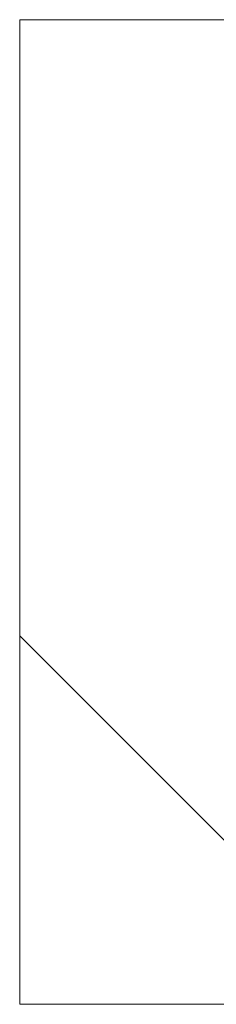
# Model space of a CAD drawing. Extents: x 180 to 9540, y 54 to 2910.
# Tile 78 of 82: x 8340.55 to 8347.04, y 1244.8 to 1277.3. Entities that reach past the tile are written whole.
import ezdxf
from ezdxf.xclip import XClip

# ---------------------------------------------------------------- set-up
doc = ezdxf.new("R2010")
doc.units = 0
doc.header["$MEASUREMENT"] = 0
doc.header["$XCLIPFRAME"] = 0
doc.layers.add('420-K Ściany', color=7, linetype='Continuous')
doc.layers.add('820-G Rysunki Obrazki', color=7, linetype='Continuous')

# ---------------------------------------------------------------- blocks, each defined once
blk = doc.blocks.new('Rysunek_2_2', base_point=(4248.051, 809.799))
at = {"layer": '420-K Ściany', "linetype": 'Continuous', "lineweight": 13}
h = blk.add_hatch(dxfattribs=at)
h.set_pattern_fill('Ściany_istniejące_0002', color=8, style=0, pattern_type=2)
h.set_pattern_definition([(135, (4248.05, 809.8), (21.2132, 21.2132), [])])
h.paths.add_polyline_path([(8340.551, 1244.799), (8545.551, 1244.799), (8545.551, 1277.299), (8340.551, 1277.299)])
at = {"layer": '420-K Ściany', "color": 7, "linetype": 'Continuous', "lineweight": 13, "ltscale": 0.5}
for p, q in [((8340.551, 1277.299), (8340.551, 1244.799)), ((8545.551, 1277.299), (8340.551, 1277.299)), ((8445.551, 1244.799), (8340.551, 1244.799))]:
    blk.add_line(p, q, dxfattribs=at)

msp = doc.modelspace()

# ---------------------------------------------------------------- block references
at = {"layer": '820-G Rysunki Obrazki', "color": 7, "linetype": 'Continuous', "lineweight": 13, "ltscale": 0.1}
ref = msp.add_blockref('Rysunek_2_2', (4248.051, 809.799), dxfattribs=at)
XClip(ref).set_block_clipping_path([(4133.6196216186, 305.1003815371), (8557.1514411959, 2650.020916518)])

doc.saveas('drawing.dxf')
